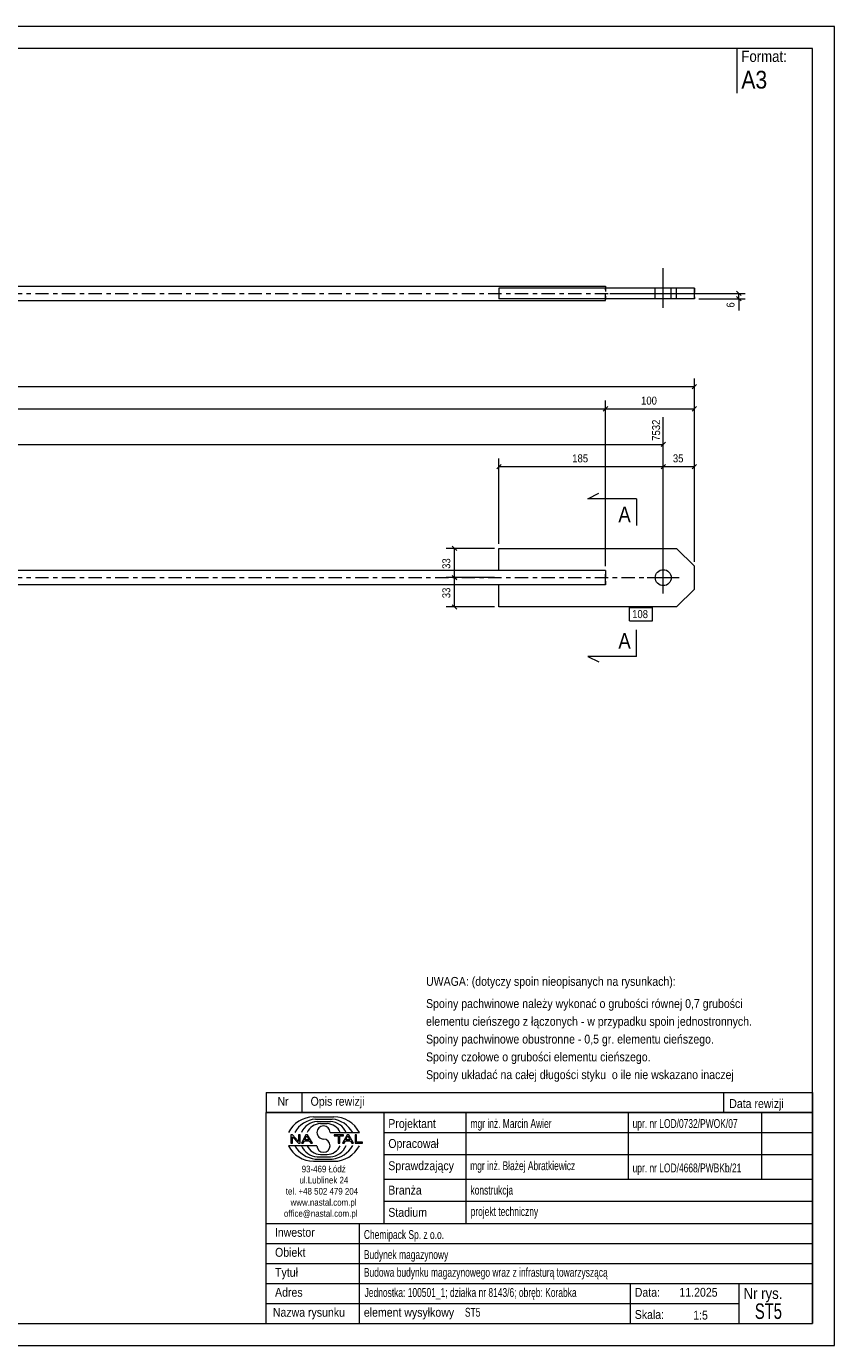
# Model space of a CAD drawing. Header units: millimetres. Extents: x 0 to 420, y 0 to 297.
# Tile 2 of 2: x 238 to 420, y 0 to 297. Entities that reach past the tile are written whole.
import ezdxf

# ---------------------------------------------------------------- set-up
doc = ezdxf.new("R2010")
doc.units = ezdxf.units.MM
for name, pattern in [('XKITLINE00', [0]), ('XKITLINE01', [4, 1, -1, 1, -1]), ('XKITLINE03', [6, 3, -1, 1, -1])]:
    doc.linetypes.add(name, pattern=pattern)
for name, color, linetype, lineweight in [('Arkusz rysunku', 3, 'Continuous', 0), ('Element', 2, 'Continuous', 0), ('Inny typ obiektu', 7, 'Continuous', 0), ('Przekrój', 7, 'Continuous', 0), ('Wymiar', 4, 'Continuous', 0), ('Znak elementu', 2, 'Continuous', 0), ('Śruba', 3, 'Continuous', 0)]:
    doc.layers.add(name, color=color, linetype=linetype, lineweight=lineweight)
doc.styles.add('ARIAL', font='ARIAL.TTF')

msp = doc.modelspace()

# ---------------------------------------------------------------- linework, layer by layer
at = {"layer": 'Arkusz rysunku', "linetype": 'XKITLINE00', "lineweight": 0}
for p, q in [((420, 297), (0, 297)), ((420, 297), (415, 297)), ((420, 0), (420, 297)), ((415, 292), (5, 292)), ((415, 5), (415, 292)), ((5, 5), (415, 5)), ((0, 0), (420, 0))]:
    msp.add_line(p, q, dxfattribs=at)
at = {"layer": 'Element', "linetype": 'XKITLINE00', "lineweight": 0}
for p, q in [((210.02, 238.5), (368.42, 238.5)), ((388.42, 238.1), (344.42, 238.1)), ((344.42, 238.1), (344.42, 235.7)), ((368.42, 238.5), (368.42, 238.1)), ((384.42, 235.7), (384.42, 238.1)), ((388.42, 235.7), (388.42, 238.1)), ((210.02, 235.3), (368.42, 235.3)), ((388.42, 235.7), (344.42, 235.7)), ((368.42, 235.7), (368.42, 235.51)), ((368.42, 235.3), (368.42, 235.51)), ((344.42, 174.49), (344.42, 179.49)), ((344.42, 179.49), (384.42, 179.49)), ((384.42, 179.49), (388.42, 175.49)), ((388.42, 170.29), (388.42, 175.49)), ((344.42, 174.49), (210.02, 174.49)), ((368.42, 174.49), (344.42, 174.49)), ((368.42, 174.49), (368.42, 173.88)), ((368.42, 173.88), (368.42, 173.69)), ((368.42, 172.09), (368.42, 173.69)), ((344.42, 171.29), (210.02, 171.29)), ((344.42, 166.29), (344.42, 171.29)), ((368.42, 171.29), (344.42, 171.29)), ((368.42, 171.91), (368.42, 172.09)), ((368.42, 171.29), (368.42, 171.91)), ((388.42, 170.29), (384.42, 166.29)), ((384.42, 166.29), (344.42, 166.29))]:
    msp.add_line(p, q, dxfattribs=at)
at = {"layer": 'Element', "linetype": 'XKITLINE01', "lineweight": 0}
for p, q in [((344.42, 238.1), (344.42, 235.7)), ((368.42, 238.29), (368.42, 235.7)), ((368.42, 235.7), (368.42, 238.1)), ((384.42, 235.7), (384.42, 238.1)), ((388.42, 238.1), (388.42, 235.7)), ((368.42, 174.49), (344.42, 174.49)), ((368.42, 174.49), (368.42, 173.88)), ((368.42, 173.88), (368.42, 171.91)), ((368.42, 171.29), (344.42, 171.29)), ((368.42, 172.09), (368.42, 171.29))]:
    msp.add_line(p, q, dxfattribs=at)
at = {"layer": 'Element', "linetype": 'XKITLINE03', "lineweight": 0}
for p, q in [((210.02, 236.9), (378.42, 236.9)), ((210.02, 172.89), (378.42, 172.89))]:
    msp.add_line(p, q, dxfattribs=at)
at = {"layer": 'Inny typ obiektu', "linetype": 'XKITLINE00', "lineweight": 0}
for p, q in [((398, 292), (398, 282)), ((292, 57), (292, 52.5)), ((292, 57), (415, 57)), ((300, 57), (300, 52.5)), ((395, 57), (395, 52.5)), ((415, 57), (415, 52.5)), ((415, 52.5), (292, 52.5)), ((292, 5), (292, 52.5)), ((292, 52.5), (415, 52.5)), ((302.62, 51.49), (307.23, 51.5)), ((303.07, 50.99), (306.86, 51)), ((303.46, 50.49), (306.45, 50.49)), ((318.5, 52.5), (318.5, 27.5)), ((337, 27.5), (337, 52.5)), ((373.5, 52.5), (373.5, 37.5)), ((403.5, 52.5), (403.5, 37.5)), ((415, 52.5), (415, 5)), ((304.2, 49.98), (305.73, 49.99)), ((306.42, 47.99), (312.98, 47.99)), ((318.5, 48), (415, 48)), ((303.43, 45.01), (297, 45.01)), ((297.93, 47.44), (297.57, 47.44)), ((297.57, 47.44), (297.57, 45.56)), ((297.57, 45.56), (297.9, 45.56)), ((297.9, 47.04), (299.29, 45.56)), ((297.9, 45.56), (297.9, 47.04)), ((299.31, 45.96), (297.93, 47.44)), ((299.29, 45.56), (299.65, 45.56)), ((299.65, 47.44), (299.31, 47.44)), ((299.31, 47.44), (299.31, 45.96)), ((299.65, 45.56), (299.65, 47.44)), ((300.96, 47.44), (299.94, 45.56)), ((299.94, 45.56), (300.31, 45.56)), ((300.31, 45.56), (300.61, 46.13)), ((300.61, 46.13), (301.71, 46.13)), ((300.71, 46.33), (301.14, 47.24)), ((301.6, 46.33), (300.71, 46.33)), ((301.33, 47.44), (300.96, 47.44)), ((301.14, 47.24), (301.6, 46.33)), ((302.41, 45.56), (301.33, 47.44)), ((301.71, 46.13), (302.02, 45.56)), ((302.02, 45.56), (302.41, 45.56)), ((309.43, 47.44), (307.34, 47.44)), ((307.34, 47.44), (307.34, 47.22)), ((307.34, 47.22), (308.21, 47.22)), ((308.21, 47.22), (308.21, 45.56)), ((308.21, 45.56), (308.56, 45.56)), ((308.56, 45.56), (308.56, 47.22)), ((308.56, 47.22), (309.43, 47.22)), ((310.21, 47.44), (309.2, 45.56)), ((309.2, 45.56), (309.57, 45.56)), ((309.43, 47.22), (309.43, 47.44)), ((309.57, 45.56), (309.86, 46.13)), ((309.86, 46.13), (310.96, 46.13)), ((309.96, 46.33), (310.39, 47.24)), ((310.86, 46.33), (309.96, 46.33)), ((310.59, 47.44), (310.21, 47.44)), ((310.4, 47.24), (310.39, 47.24)), ((310.4, 47.24), (310.86, 46.33)), ((311.67, 45.56), (310.59, 47.44)), ((310.96, 46.13), (311.27, 45.56)), ((311.27, 45.56), (311.67, 45.56)), ((312.36, 47.44), (312.01, 47.44)), ((312.01, 47.44), (312.01, 45.56)), ((312.01, 45.56), (313.66, 45.56)), ((312.36, 45.78), (312.36, 47.44)), ((313.66, 45.78), (312.36, 45.78)), ((313.66, 45.56), (313.66, 45.78)), ((303.07, 42.01), (306.86, 42)), ((303.46, 42.51), (306.45, 42.51)), ((304.2, 43.02), (305.73, 43.01)), ((318.5, 43), (415, 43)), ((302.62, 41.51), (307.23, 41.5)), ((318.5, 37.5), (415, 37.5)), ((318.5, 32.5), (415, 32.5)), ((292, 27.5), (415, 27.5)), ((313, 5), (313, 27.5)), ((292, 23), (415, 23)), ((292, 18.5), (415, 18.5)), ((292, 14), (415, 14)), ((374, 5), (374, 14)), ((398.5, 5), (398.5, 14)), ((292, 9.5), (398.5, 9.5)), ((292, 5), (415, 5))]:
    msp.add_line(p, q, dxfattribs=at)
for centre, radius, start, end in [((302.72, 45.08), 6.42, 90.8317, 153.0136), ((303.67, 45), 6.02, 95.7347, 150.2266), ((306.22, 46.41), 4.08, 22.7023, 86.7527), ((306.24, 44.98), 6.04, 29.8256, 84.1252), ((307.25, 45.07), 6.43, 27.0191, 90.199), ((303.7, 46.42), 4.07, 93.3428, 157.3393), ((304.33, 46.6), 3.38, 92.229, 155.8008), ((304.92, 47.99), 1.49, 0.0741, 179.9259), ((304.92, 47.99), 1.49, 179.9259, 270), ((305.59, 46.6), 3.39, 24.2351, 87.5913), ((302.72, 47.92), 6.42, 206.9864, 269.1683), ((303.67, 48), 6.02, 209.7734, 264.2653), ((303.7, 46.58), 4.07, 202.6607, 266.6572), ((304.33, 46.4), 3.38, 204.1992, 267.771), ((304.92, 45.01), 1.49, 180.0741, 359.9259), ((304.92, 45), 1.49, 0.0741, 90), ((305.59, 46.4), 3.39, 272.4087, 335.7649), ((306.22, 46.59), 4.08, 273.2473, 337.2977), ((306.24, 48.02), 6.04, 275.8748, 330.1744), ((307.25, 47.93), 6.43, 269.801, 332.9809)]:
    msp.add_arc(centre, radius, start, end, dxfattribs=at)
at = {"layer": 'Przekrój', "linetype": 'XKITLINE00', "lineweight": 0}
for p, q in [((364.42, 190.63), (366.92, 191.88)), ((369.42, 190.63), (364.42, 190.63)), ((375.42, 190.63), (369.42, 190.63)), ((375.42, 190.63), (375.42, 184.63)), ((375.42, 155.16), (375.42, 161.16)), ((364.42, 155.16), (366.92, 153.91)), ((369.42, 155.16), (364.42, 155.16)), ((375.42, 155.16), (369.42, 155.16))]:
    msp.add_line(p, q, dxfattribs=at)
at = {"layer": 'Wymiar', "linetype": 'XKITLINE00', "lineweight": 0}
for p, q in [((369.42, 236.9), (399.86, 236.9)), ((389.42, 235.7), (399.86, 235.7)), ((397.91, 237.41), (398.93, 236.39)), ((397.91, 236.21), (398.93, 235.19)), ((398.42, 235.7), (398.42, 236.9)), ((398.42, 235.7), (398.42, 233.01)), ((398.42, 235.7), (398.42, 233.01)), ((388.42, 176.49), (388.42, 217.75)), ((30.62, 215.89), (388.42, 215.89)), ((388.93, 216.4), (387.91, 215.39)), ((50.62, 210.89), (368.42, 210.89)), ((368.93, 211.4), (367.91, 210.39)), ((368.93, 211.4), (367.91, 210.39)), ((368.42, 175.49), (368.42, 212.75)), ((368.42, 175.49), (368.42, 212.75)), ((368.42, 210.89), (388.42, 210.89)), ((388.93, 211.4), (387.91, 210.39)), ((388.42, 176.49), (388.42, 212.75)), ((381.42, 173.89), (381.42, 209.06)), ((50.62, 202.89), (381.42, 202.89)), ((381.93, 203.4), (380.91, 202.39)), ((344.42, 180.49), (344.42, 199.75)), ((381.42, 173.89), (381.42, 199.75)), ((381.42, 173.89), (381.42, 199.75)), ((388.42, 176.49), (388.42, 199.75)), ((344.93, 198.4), (343.91, 197.39)), ((344.42, 197.89), (381.42, 197.89)), ((381.93, 198.4), (380.91, 197.39)), ((381.93, 198.4), (380.91, 197.39)), ((381.42, 197.89), (388.42, 197.89)), ((388.93, 198.4), (387.91, 197.39)), ((343.42, 179.49), (332.56, 179.49)), ((333.91, 180), (334.93, 178.99)), ((334.42, 172.89), (334.42, 179.49)), ((343.42, 172.89), (332.56, 172.89)), ((343.42, 172.89), (332.56, 172.89)), ((333.91, 173.4), (334.93, 172.39)), ((333.91, 173.4), (334.93, 172.39)), ((334.42, 166.29), (334.42, 172.89)), ((333.91, 166.8), (334.93, 165.79)), ((343.42, 166.29), (332.56, 166.29))]:
    msp.add_line(p, q, dxfattribs=at)
at = {"layer": 'Znak elementu', "linetype": 'XKITLINE00', "lineweight": 0}
for p, q in [((373.81, 166.19), (379.02, 166.19)), ((373.81, 163.19), (373.81, 166.19)), ((379.02, 163.19), (379.02, 166.19)), ((373.81, 163.19), (379.02, 163.19))]:
    msp.add_line(p, q, dxfattribs=at)
at = {"layer": 'Śruba', "linetype": 'XKITLINE00', "lineweight": 0}
for p, q in [((381.42, 233.6), (381.42, 242.6)), ((379.62, 235.7), (379.62, 238.1)), ((383.22, 235.7), (383.22, 238.1)), ((381.42, 169.29), (381.42, 176.49)), ((377.82, 172.89), (385.02, 172.89))]:
    msp.add_line(p, q, dxfattribs=at)
msp.add_circle((381.42, 172.89), 1.8, dxfattribs=at)

# ---------------------------------------------------------------- texts
at = {"layer": 'Inny typ obiektu', "style": 'ARIAL'}
for s, height, width, p in [('Format:', 2.5, 0.85, (399, 289)), ('A3', 4, 0.85, (399, 283)), ('UWAGA: (dotyczy spoin nieopisanych na rysunkach):', 2, 0.85, (328, 81)), ('Spoiny pachwinowe należy wykonać o grubości równej 0,7 grubości', 2, 0.85, (328, 76)), ('elementu cieńszego z łączonych - w przypadku spoin jednostronnych.', 2, 0.85, (328, 72)), ('Spoiny pachwinowe obustronne - 0,5 gr. elementu cieńszego.', 2, 0.85, (328, 68)), ('Spoiny czołowe o grubości elementu cieńszego.', 2, 0.85, (328, 64)), ('Spoiny układać na całej długości styku  o ile nie wskazano inaczej', 2, 0.85, (328, 60)), ('Nr', 2, 0.85, (294.54, 54)), ('Opis rewizji', 2, 0.85, (302, 54)), ('Data rewizji', 2, 0.85, (396.28, 53.5)), ('Projektant', 2, 0.85, (319.5, 49)), ('mgr inż. Marcin Awier', 2, 0.68, (338, 49)), ('upr. nr LOD/0732/PWOK/07', 2, 0.68, (374.5, 49)), ('Opracował', 2, 0.85, (319.5, 44.5)), ('Sprawdzający', 2, 0.85, (319.5, 39.5)), ('mgr inż. Błażej Abratkiewicz', 2, 0.68, (337.94, 39.5)), ('93-469 Łódź', 1.5, 0.85, (300, 39)), ('upr. nr LOD/4668/PWBKb/21', 2, 0.68, (374.5, 39)), ('ul.Lublinek 24', 1.5, 0.85, (299.5, 36.5)), ('Branża', 2, 0.85, (319.5, 34)), ('konstrukcja', 2, 0.68, (338, 34)), ('tel. +48 502 479 204', 1.5, 0.85, (296.41, 34)), ('www.nastal.com.pl', 1.5, 0.85, (297.5, 31.5)), ('office@nastal.com.pl', 1.5, 0.85, (296, 29)), ('Stadium', 2, 0.85, (319.5, 29)), ('projekt techniczny', 2, 0.68, (338.04, 29.19)), ('Inwestor', 2, 0.85, (293.96, 24.5)), ('Chemipack Sp. z o.o.', 2, 0.68, (314, 24)), ('Obiekt', 2, 0.85, (294, 20)), ('Budynek magazynowy', 2, 0.68, (314, 19.5)), ('Tytuł', 2, 0.85, (294, 15.5)), ('Budowa budynku magazynowego wraz z infrasturą towarzyszącą', 2, 0.68, (314, 15.5)), ('Adres', 2, 0.85, (294, 11)), ('Jednostka: 100501_1; działka nr 8143/6; obręb: Korabka', 2, 0.68, (314.16, 10.96)), ('Data:', 2, 0.85, (375, 11)), ('11.2025', 2, 0.85, (385.06, 11)), ('Nr rys.', 2.5, 0.85, (399.5, 10.5)), ('ST5', 3.5, 0.68, (402.04, 6)), ('Nazwa rysunku', 2, 0.85, (293.5, 6.5)), ('element wysyłkowy', 2, 0.85, (314, 6.5)), ('ST5', 2, 0.68, (336.75, 6.5)), ('Skala:', 2, 0.85, (375, 6)), ('1:5', 2, 0.85, (388.16, 5.85))]:
    msp.add_text(s, height=height, dxfattribs=dict(at, width=width)).set_placement(p)
at = {"layer": 'Przekrój', "style": 'ARIAL', "width": 0.85}
for p in [(371.31, 185.38), (371.31, 156.91)]:
    msp.add_text('A', height=3.5, dxfattribs=at).set_placement(p)
at = {"layer": 'Wymiar', "style": 'ARIAL', "width": 0.85}
for s, p in [('6', (397.46, 233.69)), ('7532', (380.7, 203.71)), ('33', (333.46, 174.86)), ('33', (333.46, 168.26))]:
    msp.add_text(s, height=1.8, rotation=90.0002, dxfattribs=at).set_placement(p)
for s, p in [('100', (376.42, 211.85)), ('185', (360.92, 198.85)), ('35', (383.58, 198.85))]:
    msp.add_text(s, height=1.8, dxfattribs=at).set_placement(p)
at = {"layer": 'Znak elementu', "style": 'ARIAL', "width": 0.85}
msp.add_text('108', height=1.8, dxfattribs=at).set_placement((374.41, 163.79))

doc.saveas('drawing.dxf')
